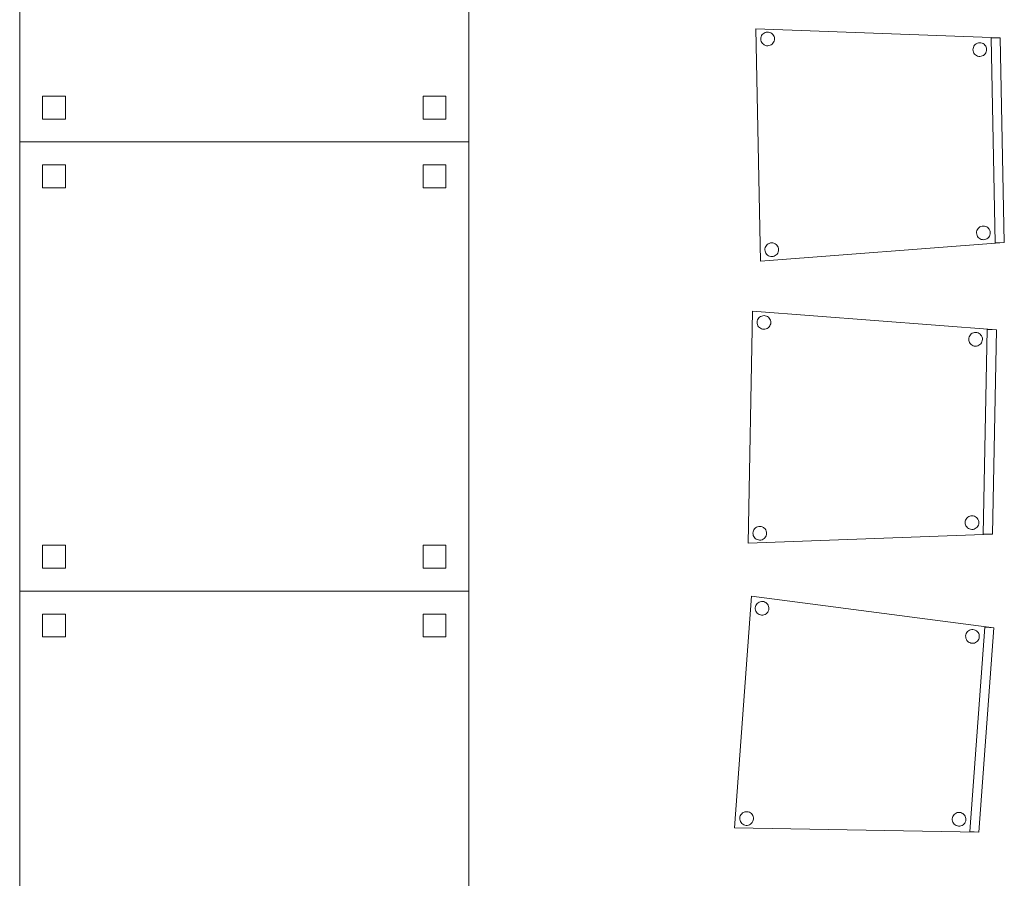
# Model space of a CAD drawing. Header units: metres. Extents: x 391.1 to 430.4, y 12.7 to 28.4.
# Tile 5 of 168: x 393.3 to 395.5, y 18.6 to 20.5. Entities that reach past the tile are written whole.
import ezdxf

# ---------------------------------------------------------------- set-up
doc = ezdxf.new("R2010")
doc.units = ezdxf.units.M
doc.layers.add('02_MOBILIARIO', color=7, linetype='Continuous', lineweight=18)

# ---------------------------------------------------------------- blocks, each defined once
blk = doc.blocks.new('Family - Cadira confident_PB-155329-02_PCI_P0')
at = {"layer": '02_MOBILIARIO', "color": 253, "true_color": 0xaaaaaa}
for p, q in [((0, 0.0091), (0.0371, 0.5143)), ((0.0371, 0.5143), (0, 0.0091)), ((0.0371, 0.5143), (0.5661, 0.4453)), ((0.5661, 0.4453), (0.0371, 0.5143)), ((0.0459, 0.4919), (0.0468, 0.4944)), ((0.0468, 0.4944), (0.0459, 0.4919)), ((0.0468, 0.4944), (0.048, 0.4967)), ((0.048, 0.4967), (0.0468, 0.4944)), ((0.048, 0.4967), (0.0497, 0.4987)), ((0.0497, 0.4987), (0.048, 0.4967)), ((0.0497, 0.4987), (0.0516, 0.5004)), ((0.0516, 0.5004), (0.0497, 0.4987)), ((0.0516, 0.5004), (0.0539, 0.5017)), ((0.0539, 0.5017), (0.0516, 0.5004)), ((0.0539, 0.5017), (0.0563, 0.5026)), ((0.0563, 0.5026), (0.0539, 0.5017)), ((0.0563, 0.5026), (0.0589, 0.5031)), ((0.0589, 0.5031), (0.0563, 0.5026)), ((0.0589, 0.5031), (0.0615, 0.5032)), ((0.0615, 0.5032), (0.0589, 0.5031)), ((0.0615, 0.5032), (0.064, 0.5028)), ((0.064, 0.5028), (0.0615, 0.5032)), ((0.064, 0.5028), (0.0665, 0.5019)), ((0.0665, 0.5019), (0.064, 0.5028)), ((0.0665, 0.5019), (0.0688, 0.5006)), ((0.0688, 0.5006), (0.0665, 0.5019)), ((0.0688, 0.5006), (0.0708, 0.499)), ((0.0708, 0.499), (0.0688, 0.5006)), ((0.0708, 0.499), (0.0725, 0.497)), ((0.0725, 0.497), (0.0708, 0.499)), ((0.0725, 0.497), (0.0738, 0.4948)), ((0.0738, 0.4948), (0.0725, 0.497)), ((0.0738, 0.4948), (0.0748, 0.4923)), ((0.0748, 0.4923), (0.0738, 0.4948)), ((0.0455, 0.4894), (0.0459, 0.4919)), ((0.0459, 0.4919), (0.0455, 0.4894)), ((0.0455, 0.4868), (0.0455, 0.4894)), ((0.0455, 0.4894), (0.0455, 0.4868)), ((0.046, 0.4842), (0.0455, 0.4868)), ((0.0455, 0.4868), (0.046, 0.4842)), ((0.0469, 0.4818), (0.046, 0.4842)), ((0.046, 0.4842), (0.0469, 0.4818)), ((0.0483, 0.4795), (0.0469, 0.4818)), ((0.0469, 0.4818), (0.0483, 0.4795)), ((0.05, 0.4776), (0.0483, 0.4795)), ((0.0483, 0.4795), (0.05, 0.4776)), ((0.052, 0.4759), (0.05, 0.4776)), ((0.05, 0.4776), (0.052, 0.4759)), ((0.0543, 0.4746), (0.052, 0.4759)), ((0.052, 0.4759), (0.0543, 0.4746)), ((0.0567, 0.4738), (0.0543, 0.4746)), ((0.0543, 0.4746), (0.0567, 0.4738)), ((0.0593, 0.4734), (0.0567, 0.4738)), ((0.0567, 0.4738), (0.0593, 0.4734)), ((0.0619, 0.4734), (0.0593, 0.4734)), ((0.0593, 0.4734), (0.0619, 0.4734)), ((0.0644, 0.4739), (0.0619, 0.4734)), ((0.0619, 0.4734), (0.0644, 0.4739)), ((0.0669, 0.4748), (0.0644, 0.4739)), ((0.0644, 0.4739), (0.0669, 0.4748)), ((0.0691, 0.4762), (0.0669, 0.4748)), ((0.0669, 0.4748), (0.0691, 0.4762)), ((0.0711, 0.4779), (0.0691, 0.4762)), ((0.0691, 0.4762), (0.0711, 0.4779)), ((0.0727, 0.4799), (0.0711, 0.4779)), ((0.0711, 0.4779), (0.0727, 0.4799)), ((0.074, 0.4821), (0.0727, 0.4799)), ((0.0727, 0.4799), (0.074, 0.4821)), ((0.0749, 0.4846), (0.074, 0.4821)), ((0.074, 0.4821), (0.0749, 0.4846)), ((0.0748, 0.4923), (0.0752, 0.4898)), ((0.0752, 0.4898), (0.0748, 0.4923)), ((0.0753, 0.4872), (0.0749, 0.4846)), ((0.0749, 0.4846), (0.0753, 0.4872)), ((0.0752, 0.4898), (0.0753, 0.4872)), ((0.0753, 0.4872), (0.0752, 0.4898)), ((0.5046, 0.4279), (0.505, 0.4305)), ((0.505, 0.4305), (0.5046, 0.4279)), ((0.505, 0.4305), (0.5059, 0.4329)), ((0.5059, 0.4329), (0.505, 0.4305)), ((0.5059, 0.4329), (0.5072, 0.4352)), ((0.5072, 0.4352), (0.5059, 0.4329)), ((0.5072, 0.4352), (0.5088, 0.4372)), ((0.5088, 0.4372), (0.5072, 0.4352)), ((0.5088, 0.4372), (0.5108, 0.4389)), ((0.5108, 0.4389), (0.5088, 0.4372)), ((0.5108, 0.4389), (0.513, 0.4403)), ((0.513, 0.4403), (0.5108, 0.4389)), ((0.513, 0.4403), (0.5154, 0.4412)), ((0.5154, 0.4412), (0.513, 0.4403)), ((0.5134, 0.0015), (0.5462, 0.4468)), ((0.5462, 0.4468), (0.5134, 0.0015)), ((0.5154, 0.4412), (0.518, 0.4417)), ((0.518, 0.4417), (0.5154, 0.4412)), ((0.518, 0.4417), (0.5206, 0.4417)), ((0.5206, 0.4417), (0.518, 0.4417)), ((0.5206, 0.4417), (0.5232, 0.4413)), ((0.5232, 0.4413), (0.5206, 0.4417)), ((0.5232, 0.4413), (0.5256, 0.4404)), ((0.5256, 0.4404), (0.5232, 0.4413)), ((0.5256, 0.4404), (0.5279, 0.4392)), ((0.5279, 0.4392), (0.5256, 0.4404)), ((0.5279, 0.4392), (0.5299, 0.4375)), ((0.5299, 0.4375), (0.5279, 0.4392)), ((0.5299, 0.4375), (0.5316, 0.4356)), ((0.5316, 0.4356), (0.5299, 0.4375)), ((0.5316, 0.4356), (0.533, 0.4333)), ((0.533, 0.4333), (0.5316, 0.4356)), ((0.533, 0.4333), (0.5339, 0.4309)), ((0.5339, 0.4309), (0.533, 0.4333)), ((0.5661, 0.4453), (0.5334, 0)), ((0.5334, 0), (0.5661, 0.4453)), ((0.5661, 0.4453), (0.5334, 0)), ((0.5334, 0), (0.5661, 0.4453)), ((0.5339, 0.4309), (0.5344, 0.4283)), ((0.5344, 0.4283), (0.5339, 0.4309)), ((0.5462, 0.4468), (0.5661, 0.4453)), ((0.5661, 0.4453), (0.5462, 0.4468)), ((0.5047, 0.4253), (0.5046, 0.4279)), ((0.5046, 0.4279), (0.5047, 0.4253)), ((0.5051, 0.4227), (0.5047, 0.4253)), ((0.5047, 0.4253), (0.5051, 0.4227)), ((0.5061, 0.4203), (0.5051, 0.4227)), ((0.5051, 0.4227), (0.5061, 0.4203)), ((0.5074, 0.4181), (0.5061, 0.4203)), ((0.5061, 0.4203), (0.5074, 0.4181)), ((0.5091, 0.4161), (0.5074, 0.4181)), ((0.5074, 0.4181), (0.5091, 0.4161)), ((0.5111, 0.4145), (0.5091, 0.4161)), ((0.5091, 0.4161), (0.5111, 0.4145)), ((0.5134, 0.4132), (0.5111, 0.4145)), ((0.5111, 0.4145), (0.5134, 0.4132)), ((0.5159, 0.4123), (0.5134, 0.4132)), ((0.5134, 0.4132), (0.5159, 0.4123)), ((0.5184, 0.4119), (0.5159, 0.4123)), ((0.5159, 0.4123), (0.5184, 0.4119)), ((0.521, 0.412), (0.5184, 0.4119)), ((0.5184, 0.4119), (0.521, 0.412)), ((0.5236, 0.4124), (0.521, 0.412)), ((0.521, 0.412), (0.5236, 0.4124)), ((0.526, 0.4134), (0.5236, 0.4124)), ((0.5236, 0.4124), (0.526, 0.4134)), ((0.5283, 0.4147), (0.526, 0.4134)), ((0.526, 0.4134), (0.5283, 0.4147)), ((0.5302, 0.4164), (0.5283, 0.4147)), ((0.5283, 0.4147), (0.5302, 0.4164)), ((0.5319, 0.4184), (0.5302, 0.4164)), ((0.5302, 0.4164), (0.5319, 0.4184)), ((0.5331, 0.4207), (0.5319, 0.4184)), ((0.5319, 0.4184), (0.5331, 0.4207)), ((0.534, 0.4231), (0.5331, 0.4207)), ((0.5331, 0.4207), (0.534, 0.4231)), ((0.5344, 0.4257), (0.534, 0.4231)), ((0.534, 0.4231), (0.5344, 0.4257)), ((0.5344, 0.4283), (0.5344, 0.4257)), ((0.5344, 0.4257), (0.5344, 0.4283)), ((0.0202, 0.043), (0.0226, 0.0439)), ((0.0226, 0.0439), (0.0202, 0.043)), ((0.0226, 0.0439), (0.0252, 0.0444)), ((0.0252, 0.0444), (0.0226, 0.0439)), ((0.0252, 0.0444), (0.0278, 0.0444)), ((0.0278, 0.0444), (0.0252, 0.0444)), ((0.0278, 0.0444), (0.0303, 0.044)), ((0.0303, 0.044), (0.0278, 0.0444)), ((0.0303, 0.044), (0.0328, 0.0431)), ((0.0328, 0.0431), (0.0303, 0.044)), ((0.0328, 0.0431), (0.0351, 0.0419)), ((0.0351, 0.0419), (0.0328, 0.0431)), ((0.0118, 0.0306), (0.0122, 0.0332)), ((0.0122, 0.0332), (0.0118, 0.0306)), ((0.0118, 0.028), (0.0118, 0.0306)), ((0.0118, 0.0306), (0.0118, 0.028)), ((0.0123, 0.0254), (0.0118, 0.028)), ((0.0118, 0.028), (0.0123, 0.0254)), ((0.0122, 0.0332), (0.013, 0.0356)), ((0.013, 0.0356), (0.0122, 0.0332)), ((0.0132, 0.023), (0.0123, 0.0254)), ((0.0123, 0.0254), (0.0132, 0.023)), ((0.013, 0.0356), (0.0143, 0.0379)), ((0.0143, 0.0379), (0.013, 0.0356)), ((0.0145, 0.0208), (0.0132, 0.023)), ((0.0132, 0.023), (0.0145, 0.0208)), ((0.0143, 0.0379), (0.016, 0.0399)), ((0.016, 0.0399), (0.0143, 0.0379)), ((0.016, 0.0399), (0.0179, 0.0416)), ((0.0179, 0.0416), (0.016, 0.0399)), ((0.0179, 0.0416), (0.0202, 0.043)), ((0.0202, 0.043), (0.0179, 0.0416)), ((0.0351, 0.0419), (0.0371, 0.0402)), ((0.0371, 0.0402), (0.0351, 0.0419)), ((0.0371, 0.0402), (0.0388, 0.0382)), ((0.0388, 0.0382), (0.0371, 0.0402)), ((0.0388, 0.0382), (0.0401, 0.036)), ((0.0401, 0.036), (0.0388, 0.0382)), ((0.0403, 0.0234), (0.039, 0.0211)), ((0.039, 0.0211), (0.0403, 0.0234)), ((0.0401, 0.036), (0.041, 0.0336)), ((0.041, 0.0336), (0.0401, 0.036)), ((0.0411, 0.0258), (0.0403, 0.0234)), ((0.0403, 0.0234), (0.0411, 0.0258)), ((0.041, 0.0336), (0.0415, 0.031)), ((0.0415, 0.031), (0.041, 0.0336)), ((0.0416, 0.0284), (0.0411, 0.0258)), ((0.0411, 0.0258), (0.0416, 0.0284)), ((0.0415, 0.031), (0.0416, 0.0284)), ((0.0416, 0.0284), (0.0415, 0.031)), ((0.4753, 0.029), (0.4757, 0.0316)), ((0.4757, 0.0316), (0.4753, 0.029)), ((0.4753, 0.0264), (0.4753, 0.029)), ((0.4753, 0.029), (0.4753, 0.0264)), ((0.4758, 0.0238), (0.4753, 0.0264)), ((0.4753, 0.0264), (0.4758, 0.0238)), ((0.4757, 0.0316), (0.4766, 0.034)), ((0.4766, 0.034), (0.4757, 0.0316)), ((0.4767, 0.0214), (0.4758, 0.0238)), ((0.4758, 0.0238), (0.4767, 0.0214)), ((0.4766, 0.034), (0.4778, 0.0363)), ((0.4778, 0.0363), (0.4766, 0.034)), ((0.4778, 0.0363), (0.4795, 0.0383)), ((0.4795, 0.0383), (0.4778, 0.0363)), ((0.4795, 0.0383), (0.4815, 0.04)), ((0.4815, 0.04), (0.4795, 0.0383)), ((0.4815, 0.04), (0.4837, 0.0413)), ((0.4837, 0.0413), (0.4815, 0.04)), ((0.4837, 0.0413), (0.4861, 0.0423)), ((0.4861, 0.0423), (0.4837, 0.0413)), ((0.4861, 0.0423), (0.4887, 0.0428)), ((0.4887, 0.0428), (0.4861, 0.0423)), ((0.4887, 0.0428), (0.4913, 0.0428)), ((0.4913, 0.0428), (0.4887, 0.0428)), ((0.4913, 0.0428), (0.4939, 0.0424)), ((0.4939, 0.0424), (0.4913, 0.0428)), ((0.4939, 0.0424), (0.4963, 0.0415)), ((0.4963, 0.0415), (0.4939, 0.0424)), ((0.4963, 0.0415), (0.4986, 0.0402)), ((0.4986, 0.0402), (0.4963, 0.0415)), ((0.4986, 0.0402), (0.5006, 0.0386)), ((0.5006, 0.0386), (0.4986, 0.0402)), ((0.5006, 0.0386), (0.5023, 0.0366)), ((0.5023, 0.0366), (0.5006, 0.0386)), ((0.5023, 0.0366), (0.5036, 0.0344)), ((0.5036, 0.0344), (0.5023, 0.0366)), ((0.5038, 0.0218), (0.5026, 0.0195)), ((0.5026, 0.0195), (0.5038, 0.0218)), ((0.5036, 0.0344), (0.5046, 0.032)), ((0.5046, 0.032), (0.5036, 0.0344)), ((0.5047, 0.0242), (0.5038, 0.0218)), ((0.5038, 0.0218), (0.5047, 0.0242)), ((0.5046, 0.032), (0.5051, 0.0294)), ((0.5051, 0.0294), (0.5046, 0.032)), ((0.5051, 0.0268), (0.5047, 0.0242)), ((0.5047, 0.0242), (0.5051, 0.0268)), ((0.5051, 0.0294), (0.5051, 0.0268)), ((0.5051, 0.0268), (0.5051, 0.0294)), ((0.5334, 0), (0, 0.0091)), ((0, 0.0091), (0.5334, 0)), ((0.0162, 0.0188), (0.0145, 0.0208)), ((0.0145, 0.0208), (0.0162, 0.0188)), ((0.0183, 0.0172), (0.0162, 0.0188)), ((0.0162, 0.0188), (0.0183, 0.0172)), ((0.0205, 0.0159), (0.0183, 0.0172)), ((0.0183, 0.0172), (0.0205, 0.0159)), ((0.023, 0.015), (0.0205, 0.0159)), ((0.0205, 0.0159), (0.023, 0.015)), ((0.0256, 0.0146), (0.023, 0.015)), ((0.023, 0.015), (0.0256, 0.0146)), ((0.0282, 0.0146), (0.0256, 0.0146)), ((0.0256, 0.0146), (0.0282, 0.0146)), ((0.0307, 0.0151), (0.0282, 0.0146)), ((0.0282, 0.0146), (0.0307, 0.0151)), ((0.0332, 0.0161), (0.0307, 0.0151)), ((0.0307, 0.0151), (0.0332, 0.0161)), ((0.0354, 0.0174), (0.0332, 0.0161)), ((0.0332, 0.0161), (0.0354, 0.0174)), ((0.0374, 0.0191), (0.0354, 0.0174)), ((0.0354, 0.0174), (0.0374, 0.0191)), ((0.039, 0.0211), (0.0374, 0.0191)), ((0.0374, 0.0191), (0.039, 0.0211)), ((0.4781, 0.0192), (0.4767, 0.0214)), ((0.4767, 0.0214), (0.4781, 0.0192)), ((0.4798, 0.0172), (0.4781, 0.0192)), ((0.4781, 0.0192), (0.4798, 0.0172)), ((0.4818, 0.0155), (0.4798, 0.0172)), ((0.4798, 0.0172), (0.4818, 0.0155)), ((0.4841, 0.0143), (0.4818, 0.0155)), ((0.4818, 0.0155), (0.4841, 0.0143)), ((0.4865, 0.0134), (0.4841, 0.0143)), ((0.4841, 0.0143), (0.4865, 0.0134)), ((0.4891, 0.013), (0.4865, 0.0134)), ((0.4865, 0.0134), (0.4891, 0.013)), ((0.4917, 0.013), (0.4891, 0.013)), ((0.4891, 0.013), (0.4917, 0.013)), ((0.4943, 0.0135), (0.4917, 0.013)), ((0.4917, 0.013), (0.4943, 0.0135)), ((0.4967, 0.0144), (0.4943, 0.0135)), ((0.4943, 0.0135), (0.4967, 0.0144)), ((0.4989, 0.0158), (0.4967, 0.0144)), ((0.4967, 0.0144), (0.4989, 0.0158)), ((0.5009, 0.0175), (0.4989, 0.0158)), ((0.4989, 0.0158), (0.5009, 0.0175)), ((0.5026, 0.0195), (0.5009, 0.0175)), ((0.5009, 0.0175), (0.5026, 0.0195)), ((0.5334, 0), (0.5134, 0.0015)), ((0.5134, 0.0015), (0.5334, 0))]:
    blk.add_line(p, q, dxfattribs=at)
blk = doc.blocks.new('Family - Taula 100X100_PB-155475-02_PCI_P0')
at = {"layer": '02_MOBILIARIO', "color": 253, "true_color": 0xaaaaaa}
for p, q in [((0, 0.98), (0.98, 0.98)), ((0, 0), (0, 0.98)), ((0.98, 0.98), (0, 0.98)), ((0, 0.98), (0, 0)), ((0.98, 0.98), (0.98, 0)), ((0.98, 0), (0.98, 0.98)), ((0.05, 0.88), (0.05, 0.93)), ((0.05, 0.93), (0.1, 0.93)), ((0.05, 0.93), (0.05, 0.88)), ((0.1, 0.93), (0.05, 0.93)), ((0.1, 0.93), (0.1, 0.88)), ((0.1, 0.88), (0.1, 0.93)), ((0.88, 0.93), (0.93, 0.93)), ((0.88, 0.88), (0.88, 0.93)), ((0.93, 0.93), (0.88, 0.93)), ((0.88, 0.93), (0.88, 0.88)), ((0.93, 0.93), (0.93, 0.88)), ((0.93, 0.88), (0.93, 0.93)), ((0.1, 0.88), (0.05, 0.88)), ((0.05, 0.88), (0.1, 0.88)), ((0.93, 0.88), (0.88, 0.88)), ((0.88, 0.88), (0.93, 0.88)), ((0.05, 0.05), (0.05, 0.1)), ((0.05, 0.1), (0.1, 0.1)), ((0.05, 0.1), (0.05, 0.05)), ((0.1, 0.1), (0.05, 0.1)), ((0.1, 0.1), (0.1, 0.05)), ((0.1, 0.05), (0.1, 0.1)), ((0.88, 0.1), (0.93, 0.1)), ((0.88, 0.05), (0.88, 0.1)), ((0.93, 0.1), (0.88, 0.1)), ((0.88, 0.1), (0.88, 0.05)), ((0.93, 0.1), (0.93, 0.05)), ((0.93, 0.05), (0.93, 0.1)), ((0.1, 0.05), (0.05, 0.05)), ((0.05, 0.05), (0.1, 0.05)), ((0.93, 0.05), (0.88, 0.05)), ((0.88, 0.05), (0.93, 0.05)), ((0.98, 0), (0, 0)), ((0, 0), (0.98, 0))]:
    blk.add_line(p, q, dxfattribs=at)
blk = doc.blocks.new('Family - Cadira confident_PB-155607-02_PCI_P0')
at = {"layer": '02_MOBILIARIO', "color": 253, "true_color": 0xaaaaaa}
for p, q in [((0, 0.5064), (0.5331, 0.4869)), ((0.01, 0), (0, 0.5064)), ((0.5331, 0.4869), (0, 0.5064)), ((0, 0.5064), (0.01, 0)), ((0.0139, 0.494), (0.0157, 0.4959)), ((0.0157, 0.4959), (0.0139, 0.494)), ((0.0157, 0.4959), (0.0178, 0.4974)), ((0.0178, 0.4974), (0.0157, 0.4959)), ((0.0178, 0.4974), (0.0201, 0.4986)), ((0.0201, 0.4986), (0.0178, 0.4974)), ((0.0201, 0.4986), (0.0226, 0.4993)), ((0.0226, 0.4993), (0.0201, 0.4986)), ((0.0226, 0.4993), (0.0252, 0.4996)), ((0.0252, 0.4996), (0.0226, 0.4993)), ((0.0252, 0.4996), (0.0278, 0.4994)), ((0.0278, 0.4994), (0.0252, 0.4996)), ((0.0278, 0.4994), (0.0304, 0.4988)), ((0.0304, 0.4988), (0.0278, 0.4994)), ((0.0304, 0.4988), (0.0327, 0.4977)), ((0.0327, 0.4977), (0.0304, 0.4988)), ((0.0327, 0.4977), (0.0349, 0.4963)), ((0.0349, 0.4963), (0.0327, 0.4977)), ((0.0349, 0.4963), (0.0368, 0.4945)), ((0.0368, 0.4945), (0.0349, 0.4963)), ((0.0368, 0.4945), (0.0383, 0.4923)), ((0.0383, 0.4923), (0.0368, 0.4945)), ((0.0106, 0.4843), (0.0108, 0.4869)), ((0.0108, 0.4869), (0.0106, 0.4843)), ((0.0109, 0.4817), (0.0106, 0.4843)), ((0.0106, 0.4843), (0.0109, 0.4817)), ((0.0108, 0.4869), (0.0114, 0.4895)), ((0.0114, 0.4895), (0.0108, 0.4869)), ((0.0116, 0.4792), (0.0109, 0.4817)), ((0.0109, 0.4817), (0.0116, 0.4792)), ((0.0114, 0.4895), (0.0125, 0.4918)), ((0.0125, 0.4918), (0.0114, 0.4895)), ((0.0127, 0.4769), (0.0116, 0.4792)), ((0.0116, 0.4792), (0.0127, 0.4769)), ((0.0125, 0.4918), (0.0139, 0.494)), ((0.0139, 0.494), (0.0125, 0.4918)), ((0.0143, 0.4748), (0.0127, 0.4769)), ((0.0127, 0.4769), (0.0143, 0.4748)), ((0.0162, 0.473), (0.0143, 0.4748)), ((0.0143, 0.4748), (0.0162, 0.473)), ((0.0183, 0.4715), (0.0162, 0.473)), ((0.0162, 0.473), (0.0183, 0.4715)), ((0.0354, 0.4734), (0.0333, 0.4718)), ((0.0333, 0.4718), (0.0354, 0.4734)), ((0.0372, 0.4753), (0.0354, 0.4734)), ((0.0354, 0.4734), (0.0372, 0.4753)), ((0.0386, 0.4774), (0.0372, 0.4753)), ((0.0372, 0.4753), (0.0386, 0.4774)), ((0.0383, 0.4923), (0.0395, 0.49)), ((0.0395, 0.49), (0.0383, 0.4923)), ((0.0397, 0.4798), (0.0386, 0.4774)), ((0.0386, 0.4774), (0.0397, 0.4798)), ((0.0395, 0.49), (0.0402, 0.4875)), ((0.0402, 0.4875), (0.0395, 0.49)), ((0.0403, 0.4823), (0.0397, 0.4798)), ((0.0397, 0.4798), (0.0403, 0.4823)), ((0.0402, 0.4875), (0.0405, 0.4849)), ((0.0405, 0.4849), (0.0402, 0.4875)), ((0.0405, 0.4849), (0.0403, 0.4823)), ((0.0403, 0.4823), (0.0405, 0.4849)), ((0.4769, 0.4708), (0.4787, 0.4726)), ((0.4787, 0.4726), (0.4769, 0.4708)), ((0.4787, 0.4726), (0.4808, 0.4742)), ((0.4808, 0.4742), (0.4787, 0.4726)), ((0.4808, 0.4742), (0.4831, 0.4753)), ((0.4831, 0.4753), (0.4808, 0.4742)), ((0.4831, 0.4753), (0.4856, 0.4761)), ((0.4856, 0.4761), (0.4831, 0.4753)), ((0.4856, 0.4761), (0.4882, 0.4763)), ((0.4882, 0.4763), (0.4856, 0.4761)), ((0.4882, 0.4763), (0.4908, 0.4762)), ((0.4908, 0.4762), (0.4882, 0.4763)), ((0.4908, 0.4762), (0.4933, 0.4755)), ((0.4933, 0.4755), (0.4908, 0.4762)), ((0.4933, 0.4755), (0.4957, 0.4745)), ((0.4957, 0.4745), (0.4933, 0.4755)), ((0.4957, 0.4745), (0.4979, 0.473)), ((0.4979, 0.473), (0.4957, 0.4745)), ((0.4979, 0.473), (0.4997, 0.4712)), ((0.4997, 0.4712), (0.4979, 0.473)), ((0.5131, 0.4865), (0.5331, 0.4869)), ((0.5331, 0.4869), (0.5131, 0.4865)), ((0.5219, 0.0401), (0.5131, 0.4865)), ((0.5131, 0.4865), (0.5219, 0.0401)), ((0.5331, 0.4869), (0.5419, 0.0405)), ((0.5419, 0.0405), (0.5331, 0.4869)), ((0.5331, 0.4869), (0.5419, 0.0405)), ((0.5419, 0.0405), (0.5331, 0.4869)), ((0.0207, 0.4705), (0.0183, 0.4715)), ((0.0183, 0.4715), (0.0207, 0.4705)), ((0.0232, 0.4699), (0.0207, 0.4705)), ((0.0207, 0.4705), (0.0232, 0.4699)), ((0.0258, 0.4697), (0.0232, 0.4699)), ((0.0232, 0.4699), (0.0258, 0.4697)), ((0.0284, 0.47), (0.0258, 0.4697)), ((0.0258, 0.4697), (0.0284, 0.47)), ((0.0309, 0.4707), (0.0284, 0.47)), ((0.0284, 0.47), (0.0309, 0.4707)), ((0.0333, 0.4718), (0.0309, 0.4707)), ((0.0309, 0.4707), (0.0333, 0.4718)), ((0.4736, 0.4611), (0.4737, 0.4637)), ((0.4737, 0.4637), (0.4736, 0.4611)), ((0.4738, 0.4585), (0.4736, 0.4611)), ((0.4736, 0.4611), (0.4738, 0.4585)), ((0.4737, 0.4637), (0.4744, 0.4662)), ((0.4744, 0.4662), (0.4737, 0.4637)), ((0.4746, 0.456), (0.4738, 0.4585)), ((0.4738, 0.4585), (0.4746, 0.456)), ((0.4744, 0.4662), (0.4754, 0.4686)), ((0.4754, 0.4686), (0.4744, 0.4662)), ((0.4757, 0.4537), (0.4746, 0.456)), ((0.4746, 0.456), (0.4757, 0.4537)), ((0.4754, 0.4686), (0.4769, 0.4708)), ((0.4769, 0.4708), (0.4754, 0.4686)), ((0.4772, 0.4516), (0.4757, 0.4537)), ((0.4757, 0.4537), (0.4772, 0.4516)), ((0.4791, 0.4498), (0.4772, 0.4516)), ((0.4772, 0.4516), (0.4791, 0.4498)), ((0.5001, 0.452), (0.4983, 0.4501)), ((0.4983, 0.4501), (0.5001, 0.452)), ((0.4997, 0.4712), (0.5013, 0.4691)), ((0.5013, 0.4691), (0.4997, 0.4712)), ((0.5016, 0.4542), (0.5001, 0.452)), ((0.5001, 0.452), (0.5016, 0.4542)), ((0.5013, 0.4691), (0.5024, 0.4668)), ((0.5024, 0.4668), (0.5013, 0.4691)), ((0.5026, 0.4566), (0.5016, 0.4542)), ((0.5016, 0.4542), (0.5026, 0.4566)), ((0.5024, 0.4668), (0.5031, 0.4643)), ((0.5031, 0.4643), (0.5024, 0.4668)), ((0.5032, 0.4591), (0.5026, 0.4566)), ((0.5026, 0.4566), (0.5032, 0.4591)), ((0.5031, 0.4643), (0.5034, 0.4617)), ((0.5034, 0.4617), (0.5031, 0.4643)), ((0.5034, 0.4617), (0.5032, 0.4591)), ((0.5032, 0.4591), (0.5034, 0.4617)), ((0.4813, 0.4483), (0.4791, 0.4498)), ((0.4791, 0.4498), (0.4813, 0.4483)), ((0.4837, 0.4473), (0.4813, 0.4483)), ((0.4813, 0.4483), (0.4837, 0.4473)), ((0.4862, 0.4466), (0.4837, 0.4473)), ((0.4837, 0.4473), (0.4862, 0.4466)), ((0.4888, 0.4465), (0.4862, 0.4466)), ((0.4862, 0.4466), (0.4888, 0.4465)), ((0.4914, 0.4467), (0.4888, 0.4465)), ((0.4888, 0.4465), (0.4914, 0.4467)), ((0.4939, 0.4475), (0.4914, 0.4467)), ((0.4914, 0.4467), (0.4939, 0.4475)), ((0.4962, 0.4486), (0.4939, 0.4475)), ((0.4939, 0.4475), (0.4962, 0.4486)), ((0.4983, 0.4501), (0.4962, 0.4486)), ((0.4962, 0.4486), (0.4983, 0.4501)), ((0.4816, 0.0638), (0.4822, 0.0663)), ((0.4822, 0.0663), (0.4816, 0.0638)), ((0.4822, 0.0663), (0.4833, 0.0687)), ((0.4833, 0.0687), (0.4822, 0.0663)), ((0.4833, 0.0687), (0.4848, 0.0708)), ((0.4848, 0.0708), (0.4833, 0.0687)), ((0.4848, 0.0708), (0.4866, 0.0727)), ((0.4866, 0.0727), (0.4848, 0.0708)), ((0.4866, 0.0727), (0.4887, 0.0743)), ((0.4887, 0.0743), (0.4866, 0.0727)), ((0.4887, 0.0743), (0.491, 0.0754)), ((0.491, 0.0754), (0.4887, 0.0743)), ((0.491, 0.0754), (0.4935, 0.0761)), ((0.4935, 0.0761), (0.491, 0.0754)), ((0.4935, 0.0761), (0.4961, 0.0764)), ((0.4961, 0.0764), (0.4935, 0.0761)), ((0.4961, 0.0764), (0.4987, 0.0762)), ((0.4987, 0.0762), (0.4961, 0.0764)), ((0.4987, 0.0762), (0.5012, 0.0756)), ((0.5012, 0.0756), (0.4987, 0.0762)), ((0.5012, 0.0756), (0.5036, 0.0746)), ((0.5036, 0.0746), (0.5012, 0.0756)), ((0.5036, 0.0746), (0.5058, 0.0731)), ((0.5058, 0.0731), (0.5036, 0.0746)), ((0.5058, 0.0731), (0.5076, 0.0713)), ((0.5076, 0.0713), (0.5058, 0.0731)), ((0.5076, 0.0713), (0.5092, 0.0692)), ((0.5092, 0.0692), (0.5076, 0.0713)), ((0.5092, 0.0692), (0.5103, 0.0669)), ((0.5103, 0.0669), (0.5092, 0.0692)), ((0.5103, 0.0669), (0.511, 0.0644)), ((0.511, 0.0644), (0.5103, 0.0669)), ((0.4814, 0.0612), (0.4816, 0.0638)), ((0.4816, 0.0638), (0.4814, 0.0612)), ((0.4817, 0.0586), (0.4814, 0.0612)), ((0.4814, 0.0612), (0.4817, 0.0586)), ((0.4824, 0.0561), (0.4817, 0.0586)), ((0.4817, 0.0586), (0.4824, 0.0561)), ((0.4836, 0.0538), (0.4824, 0.0561)), ((0.4824, 0.0561), (0.4836, 0.0538)), ((0.4851, 0.0516), (0.4836, 0.0538)), ((0.4836, 0.0538), (0.4851, 0.0516)), ((0.487, 0.0498), (0.4851, 0.0516)), ((0.4851, 0.0516), (0.487, 0.0498)), ((0.4892, 0.0484), (0.487, 0.0498)), ((0.487, 0.0498), (0.4892, 0.0484)), ((0.4915, 0.0473), (0.4892, 0.0484)), ((0.4892, 0.0484), (0.4915, 0.0473)), ((0.4941, 0.0467), (0.4915, 0.0473)), ((0.4915, 0.0473), (0.4941, 0.0467)), ((0.4967, 0.0465), (0.4941, 0.0467)), ((0.4941, 0.0467), (0.4967, 0.0465)), ((0.4993, 0.0468), (0.4967, 0.0465)), ((0.4967, 0.0465), (0.4993, 0.0468)), ((0.5018, 0.0475), (0.4993, 0.0468)), ((0.4993, 0.0468), (0.5018, 0.0475)), ((0.5041, 0.0487), (0.5018, 0.0475)), ((0.5018, 0.0475), (0.5041, 0.0487)), ((0.5062, 0.0502), (0.5041, 0.0487)), ((0.5041, 0.0487), (0.5062, 0.0502)), ((0.508, 0.0521), (0.5062, 0.0502)), ((0.5062, 0.0502), (0.508, 0.0521)), ((0.5095, 0.0543), (0.508, 0.0521)), ((0.508, 0.0521), (0.5095, 0.0543)), ((0.5105, 0.0566), (0.5095, 0.0543)), ((0.5095, 0.0543), (0.5105, 0.0566)), ((0.5111, 0.0592), (0.5105, 0.0566)), ((0.5105, 0.0566), (0.5111, 0.0592)), ((0.511, 0.0644), (0.5113, 0.0618)), ((0.5113, 0.0618), (0.511, 0.0644)), ((0.5113, 0.0618), (0.5111, 0.0592)), ((0.5111, 0.0592), (0.5113, 0.0618)), ((0.5419, 0.0405), (0.01, 0)), ((0.01, 0), (0.5419, 0.0405)), ((0.0197, 0.0244), (0.0198, 0.027)), ((0.0198, 0.027), (0.0197, 0.0244)), ((0.02, 0.0218), (0.0197, 0.0244)), ((0.0197, 0.0244), (0.02, 0.0218)), ((0.0198, 0.027), (0.0205, 0.0295)), ((0.0205, 0.0295), (0.0198, 0.027)), ((0.0207, 0.0193), (0.02, 0.0218)), ((0.02, 0.0218), (0.0207, 0.0193)), ((0.0205, 0.0295), (0.0215, 0.0319)), ((0.0215, 0.0319), (0.0205, 0.0295)), ((0.0215, 0.0319), (0.023, 0.0341)), ((0.023, 0.0341), (0.0215, 0.0319)), ((0.023, 0.0341), (0.0248, 0.036)), ((0.0248, 0.036), (0.023, 0.0341)), ((0.0248, 0.036), (0.0269, 0.0375)), ((0.0269, 0.0375), (0.0248, 0.036)), ((0.0269, 0.0375), (0.0292, 0.0386)), ((0.0292, 0.0386), (0.0269, 0.0375)), ((0.0292, 0.0386), (0.0317, 0.0394)), ((0.0317, 0.0394), (0.0292, 0.0386)), ((0.0317, 0.0394), (0.0343, 0.0397)), ((0.0343, 0.0397), (0.0317, 0.0394)), ((0.0343, 0.0397), (0.0369, 0.0395)), ((0.0369, 0.0395), (0.0343, 0.0397)), ((0.0369, 0.0395), (0.0394, 0.0389)), ((0.0394, 0.0389), (0.0369, 0.0395)), ((0.0394, 0.0389), (0.0418, 0.0378)), ((0.0418, 0.0378), (0.0394, 0.0389)), ((0.0418, 0.0378), (0.044, 0.0363)), ((0.044, 0.0363), (0.0418, 0.0378)), ((0.044, 0.0363), (0.0459, 0.0345)), ((0.0459, 0.0345), (0.044, 0.0363)), ((0.0459, 0.0345), (0.0474, 0.0324)), ((0.0474, 0.0324), (0.0459, 0.0345)), ((0.0474, 0.0324), (0.0485, 0.0301)), ((0.0485, 0.0301), (0.0474, 0.0324)), ((0.0485, 0.0301), (0.0493, 0.0276)), ((0.0493, 0.0276), (0.0485, 0.0301)), ((0.0494, 0.0224), (0.0487, 0.0199)), ((0.0487, 0.0199), (0.0494, 0.0224)), ((0.0493, 0.0276), (0.0495, 0.025)), ((0.0495, 0.025), (0.0493, 0.0276)), ((0.0495, 0.025), (0.0494, 0.0224)), ((0.0494, 0.0224), (0.0495, 0.025)), ((0.5419, 0.0405), (0.5219, 0.0401)), ((0.5219, 0.0401), (0.5419, 0.0405)), ((0.0218, 0.017), (0.0207, 0.0193)), ((0.0207, 0.0193), (0.0218, 0.017)), ((0.0234, 0.0149), (0.0218, 0.017)), ((0.0218, 0.017), (0.0234, 0.0149)), ((0.0252, 0.0131), (0.0234, 0.0149)), ((0.0234, 0.0149), (0.0252, 0.0131)), ((0.0274, 0.0116), (0.0252, 0.0131)), ((0.0252, 0.0131), (0.0274, 0.0116)), ((0.0298, 0.0106), (0.0274, 0.0116)), ((0.0274, 0.0116), (0.0298, 0.0106)), ((0.0323, 0.01), (0.0298, 0.0106)), ((0.0298, 0.0106), (0.0323, 0.01)), ((0.0349, 0.0098), (0.0323, 0.01)), ((0.0323, 0.01), (0.0349, 0.0098)), ((0.0375, 0.0101), (0.0349, 0.0098)), ((0.0349, 0.0098), (0.0375, 0.0101)), ((0.04, 0.0108), (0.0375, 0.0101)), ((0.0375, 0.0101), (0.04, 0.0108)), ((0.0423, 0.0119), (0.04, 0.0108)), ((0.04, 0.0108), (0.0423, 0.0119)), ((0.0444, 0.0135), (0.0423, 0.0119)), ((0.0423, 0.0119), (0.0444, 0.0135)), ((0.0462, 0.0153), (0.0444, 0.0135)), ((0.0444, 0.0135), (0.0462, 0.0153)), ((0.0477, 0.0175), (0.0462, 0.0153)), ((0.0462, 0.0153), (0.0477, 0.0175)), ((0.0487, 0.0199), (0.0477, 0.0175)), ((0.0477, 0.0175), (0.0487, 0.0199))]:
    blk.add_line(p, q, dxfattribs=at)
blk = doc.blocks.new('Family - Cadira confident_PB-155678-02_PCI_P0')
at = {"layer": '02_MOBILIARIO', "color": 253, "true_color": 0xaaaaaa}
for p, q in [((0, 0), (0.01, 0.5064)), ((0.01, 0.5064), (0, 0)), ((0.01, 0.5064), (0.5419, 0.4659)), ((0.5419, 0.4659), (0.01, 0.5064)), ((0.0252, 0.4933), (0.0274, 0.4948)), ((0.0274, 0.4948), (0.0252, 0.4933)), ((0.0274, 0.4948), (0.0298, 0.4958)), ((0.0298, 0.4958), (0.0274, 0.4948)), ((0.0298, 0.4958), (0.0323, 0.4965)), ((0.0323, 0.4965), (0.0298, 0.4958)), ((0.0323, 0.4965), (0.0349, 0.4966)), ((0.0349, 0.4966), (0.0323, 0.4965)), ((0.0349, 0.4966), (0.0375, 0.4964)), ((0.0375, 0.4964), (0.0349, 0.4966)), ((0.0375, 0.4964), (0.04, 0.4956)), ((0.04, 0.4956), (0.0375, 0.4964)), ((0.04, 0.4956), (0.0423, 0.4945)), ((0.0423, 0.4945), (0.04, 0.4956)), ((0.0423, 0.4945), (0.0444, 0.493)), ((0.0444, 0.493), (0.0423, 0.4945)), ((0.0197, 0.482), (0.02, 0.4846)), ((0.02, 0.4846), (0.0197, 0.482)), ((0.0198, 0.4794), (0.0197, 0.482)), ((0.0197, 0.482), (0.0198, 0.4794)), ((0.0205, 0.4769), (0.0198, 0.4794)), ((0.0198, 0.4794), (0.0205, 0.4769)), ((0.02, 0.4846), (0.0207, 0.4871)), ((0.0207, 0.4871), (0.02, 0.4846)), ((0.0215, 0.4745), (0.0205, 0.4769)), ((0.0205, 0.4769), (0.0215, 0.4745)), ((0.0207, 0.4871), (0.0218, 0.4894)), ((0.0218, 0.4894), (0.0207, 0.4871)), ((0.023, 0.4723), (0.0215, 0.4745)), ((0.0215, 0.4745), (0.023, 0.4723)), ((0.0218, 0.4894), (0.0234, 0.4915)), ((0.0234, 0.4915), (0.0218, 0.4894)), ((0.0234, 0.4915), (0.0252, 0.4933)), ((0.0252, 0.4933), (0.0234, 0.4915)), ((0.0444, 0.493), (0.0462, 0.4911)), ((0.0462, 0.4911), (0.0444, 0.493)), ((0.0474, 0.474), (0.0459, 0.4719)), ((0.0459, 0.4719), (0.0474, 0.474)), ((0.0462, 0.4911), (0.0477, 0.4889)), ((0.0477, 0.4889), (0.0462, 0.4911)), ((0.0485, 0.4763), (0.0474, 0.474)), ((0.0474, 0.474), (0.0485, 0.4763)), ((0.0477, 0.4889), (0.0487, 0.4865)), ((0.0487, 0.4865), (0.0477, 0.4889)), ((0.0493, 0.4788), (0.0485, 0.4763)), ((0.0485, 0.4763), (0.0493, 0.4788)), ((0.0487, 0.4865), (0.0494, 0.484)), ((0.0494, 0.484), (0.0487, 0.4865)), ((0.0495, 0.4814), (0.0493, 0.4788)), ((0.0493, 0.4788), (0.0495, 0.4814)), ((0.0494, 0.484), (0.0495, 0.4814)), ((0.0495, 0.4814), (0.0494, 0.484)), ((0.0248, 0.4704), (0.023, 0.4723)), ((0.023, 0.4723), (0.0248, 0.4704)), ((0.0269, 0.4689), (0.0248, 0.4704)), ((0.0248, 0.4704), (0.0269, 0.4689)), ((0.0292, 0.4678), (0.0269, 0.4689)), ((0.0269, 0.4689), (0.0292, 0.4678)), ((0.0317, 0.467), (0.0292, 0.4678)), ((0.0292, 0.4678), (0.0317, 0.467)), ((0.0343, 0.4668), (0.0317, 0.467)), ((0.0317, 0.467), (0.0343, 0.4668)), ((0.0369, 0.4669), (0.0343, 0.4668)), ((0.0343, 0.4668), (0.0369, 0.4669)), ((0.0394, 0.4676), (0.0369, 0.4669)), ((0.0369, 0.4669), (0.0394, 0.4676)), ((0.0418, 0.4686), (0.0394, 0.4676)), ((0.0394, 0.4676), (0.0418, 0.4686)), ((0.044, 0.4701), (0.0418, 0.4686)), ((0.0418, 0.4686), (0.044, 0.4701)), ((0.0459, 0.4719), (0.044, 0.4701)), ((0.044, 0.4701), (0.0459, 0.4719)), ((0.4824, 0.4503), (0.4836, 0.4527)), ((0.4836, 0.4527), (0.4824, 0.4503)), ((0.4836, 0.4527), (0.4851, 0.4548)), ((0.4851, 0.4548), (0.4836, 0.4527)), ((0.4851, 0.4548), (0.487, 0.4566)), ((0.487, 0.4566), (0.4851, 0.4548)), ((0.487, 0.4566), (0.4892, 0.458)), ((0.4892, 0.458), (0.487, 0.4566)), ((0.4892, 0.458), (0.4915, 0.4591)), ((0.4915, 0.4591), (0.4892, 0.458)), ((0.4915, 0.4591), (0.4941, 0.4597)), ((0.4941, 0.4597), (0.4915, 0.4591)), ((0.4941, 0.4597), (0.4967, 0.4599)), ((0.4967, 0.4599), (0.4941, 0.4597)), ((0.4967, 0.4599), (0.4993, 0.4596)), ((0.4993, 0.4596), (0.4967, 0.4599)), ((0.4993, 0.4596), (0.5018, 0.4589)), ((0.5018, 0.4589), (0.4993, 0.4596)), ((0.5018, 0.4589), (0.5041, 0.4577)), ((0.5041, 0.4577), (0.5018, 0.4589)), ((0.5041, 0.4577), (0.5062, 0.4562)), ((0.5062, 0.4562), (0.5041, 0.4577)), ((0.5062, 0.4562), (0.508, 0.4543)), ((0.508, 0.4543), (0.5062, 0.4562)), ((0.508, 0.4543), (0.5095, 0.4522)), ((0.5095, 0.4522), (0.508, 0.4543)), ((0.5095, 0.4522), (0.5105, 0.4498)), ((0.5105, 0.4498), (0.5095, 0.4522)), ((0.5131, 0.0199), (0.5219, 0.4663)), ((0.5219, 0.4663), (0.5131, 0.0199)), ((0.5219, 0.4663), (0.5419, 0.4659)), ((0.5419, 0.4659), (0.5219, 0.4663)), ((0.5419, 0.4659), (0.5331, 0.0195)), ((0.5331, 0.0195), (0.5419, 0.4659)), ((0.5419, 0.4659), (0.5331, 0.0195)), ((0.5331, 0.0195), (0.5419, 0.4659)), ((0.4814, 0.4452), (0.4817, 0.4478)), ((0.4817, 0.4478), (0.4814, 0.4452)), ((0.4816, 0.4426), (0.4814, 0.4452)), ((0.4814, 0.4452), (0.4816, 0.4426)), ((0.4822, 0.4401), (0.4816, 0.4426)), ((0.4816, 0.4426), (0.4822, 0.4401)), ((0.4817, 0.4478), (0.4824, 0.4503)), ((0.4824, 0.4503), (0.4817, 0.4478)), ((0.4833, 0.4377), (0.4822, 0.4401)), ((0.4822, 0.4401), (0.4833, 0.4377)), ((0.4848, 0.4356), (0.4833, 0.4377)), ((0.4833, 0.4377), (0.4848, 0.4356)), ((0.4866, 0.4337), (0.4848, 0.4356)), ((0.4848, 0.4356), (0.4866, 0.4337)), ((0.4887, 0.4322), (0.4866, 0.4337)), ((0.4866, 0.4337), (0.4887, 0.4322)), ((0.491, 0.431), (0.4887, 0.4322)), ((0.4887, 0.4322), (0.491, 0.431)), ((0.4935, 0.4303), (0.491, 0.431)), ((0.491, 0.431), (0.4935, 0.4303)), ((0.4961, 0.43), (0.4935, 0.4303)), ((0.4935, 0.4303), (0.4961, 0.43)), ((0.4987, 0.4302), (0.4961, 0.43)), ((0.4961, 0.43), (0.4987, 0.4302)), ((0.5012, 0.4308), (0.4987, 0.4302)), ((0.4987, 0.4302), (0.5012, 0.4308)), ((0.5036, 0.4319), (0.5012, 0.4308)), ((0.5012, 0.4308), (0.5036, 0.4319)), ((0.5058, 0.4333), (0.5036, 0.4319)), ((0.5036, 0.4319), (0.5058, 0.4333)), ((0.5076, 0.4351), (0.5058, 0.4333)), ((0.5058, 0.4333), (0.5076, 0.4351)), ((0.5092, 0.4372), (0.5076, 0.4351)), ((0.5076, 0.4351), (0.5092, 0.4372)), ((0.5103, 0.4396), (0.5092, 0.4372)), ((0.5092, 0.4372), (0.5103, 0.4396)), ((0.511, 0.4421), (0.5103, 0.4396)), ((0.5103, 0.4396), (0.511, 0.4421)), ((0.5105, 0.4498), (0.5111, 0.4472)), ((0.5111, 0.4472), (0.5105, 0.4498)), ((0.5113, 0.4446), (0.511, 0.4421)), ((0.511, 0.4421), (0.5113, 0.4446)), ((0.5111, 0.4472), (0.5113, 0.4446)), ((0.5113, 0.4446), (0.5111, 0.4472)), ((0.4736, 0.0453), (0.4738, 0.0479)), ((0.4738, 0.0479), (0.4736, 0.0453)), ((0.4737, 0.0427), (0.4736, 0.0453)), ((0.4736, 0.0453), (0.4737, 0.0427)), ((0.4738, 0.0479), (0.4746, 0.0504)), ((0.4746, 0.0504), (0.4738, 0.0479)), ((0.4746, 0.0504), (0.4757, 0.0527)), ((0.4757, 0.0527), (0.4746, 0.0504)), ((0.4757, 0.0527), (0.4772, 0.0548)), ((0.4772, 0.0548), (0.4757, 0.0527)), ((0.4772, 0.0548), (0.4791, 0.0567)), ((0.4791, 0.0567), (0.4772, 0.0548)), ((0.4791, 0.0567), (0.4813, 0.0581)), ((0.4813, 0.0581), (0.4791, 0.0567)), ((0.4813, 0.0581), (0.4837, 0.0592)), ((0.4837, 0.0592), (0.4813, 0.0581)), ((0.4837, 0.0592), (0.4862, 0.0598)), ((0.4862, 0.0598), (0.4837, 0.0592)), ((0.4862, 0.0598), (0.4888, 0.06)), ((0.4888, 0.06), (0.4862, 0.0598)), ((0.4888, 0.06), (0.4914, 0.0597)), ((0.4914, 0.0597), (0.4888, 0.06)), ((0.4914, 0.0597), (0.4939, 0.059)), ((0.4939, 0.059), (0.4914, 0.0597)), ((0.4939, 0.059), (0.4962, 0.0578)), ((0.4962, 0.0578), (0.4939, 0.059)), ((0.4962, 0.0578), (0.4983, 0.0563)), ((0.4983, 0.0563), (0.4962, 0.0578)), ((0.4983, 0.0563), (0.5001, 0.0544)), ((0.5001, 0.0544), (0.4983, 0.0563)), ((0.5001, 0.0544), (0.5016, 0.0522)), ((0.5016, 0.0522), (0.5001, 0.0544)), ((0.5016, 0.0522), (0.5026, 0.0499)), ((0.5026, 0.0499), (0.5016, 0.0522)), ((0.5026, 0.0499), (0.5032, 0.0473)), ((0.5032, 0.0473), (0.5026, 0.0499)), ((0.5034, 0.0447), (0.5031, 0.0421)), ((0.5031, 0.0421), (0.5034, 0.0447)), ((0.5032, 0.0473), (0.5034, 0.0447)), ((0.5034, 0.0447), (0.5032, 0.0473)), ((0.0106, 0.0221), (0.0109, 0.0247)), ((0.0109, 0.0247), (0.0106, 0.0221)), ((0.0108, 0.0195), (0.0106, 0.0221)), ((0.0106, 0.0221), (0.0108, 0.0195)), ((0.0109, 0.0247), (0.0116, 0.0272)), ((0.0116, 0.0272), (0.0109, 0.0247)), ((0.0116, 0.0272), (0.0127, 0.0295)), ((0.0127, 0.0295), (0.0116, 0.0272)), ((0.0127, 0.0295), (0.0143, 0.0316)), ((0.0143, 0.0316), (0.0127, 0.0295)), ((0.0143, 0.0316), (0.0162, 0.0334)), ((0.0162, 0.0334), (0.0143, 0.0316)), ((0.0162, 0.0334), (0.0183, 0.0349)), ((0.0183, 0.0349), (0.0162, 0.0334)), ((0.0183, 0.0349), (0.0207, 0.0359)), ((0.0207, 0.0359), (0.0183, 0.0349)), ((0.0207, 0.0359), (0.0232, 0.0365)), ((0.0232, 0.0365), (0.0207, 0.0359)), ((0.0232, 0.0365), (0.0258, 0.0367)), ((0.0258, 0.0367), (0.0232, 0.0365)), ((0.0258, 0.0367), (0.0284, 0.0364)), ((0.0284, 0.0364), (0.0258, 0.0367)), ((0.0284, 0.0364), (0.0309, 0.0357)), ((0.0309, 0.0357), (0.0284, 0.0364)), ((0.0309, 0.0357), (0.0333, 0.0346)), ((0.0333, 0.0346), (0.0309, 0.0357)), ((0.0333, 0.0346), (0.0354, 0.033)), ((0.0354, 0.033), (0.0333, 0.0346)), ((0.0354, 0.033), (0.0372, 0.0312)), ((0.0372, 0.0312), (0.0354, 0.033)), ((0.0372, 0.0312), (0.0386, 0.029)), ((0.0386, 0.029), (0.0372, 0.0312)), ((0.0386, 0.029), (0.0397, 0.0266)), ((0.0397, 0.0266), (0.0386, 0.029)), ((0.0397, 0.0266), (0.0403, 0.0241)), ((0.0403, 0.0241), (0.0397, 0.0266)), ((0.0405, 0.0215), (0.0402, 0.0189)), ((0.0402, 0.0189), (0.0405, 0.0215)), ((0.0403, 0.0241), (0.0405, 0.0215)), ((0.0405, 0.0215), (0.0403, 0.0241)), ((0.4744, 0.0402), (0.4737, 0.0427)), ((0.4737, 0.0427), (0.4744, 0.0402)), ((0.4754, 0.0378), (0.4744, 0.0402)), ((0.4744, 0.0402), (0.4754, 0.0378)), ((0.4769, 0.0356), (0.4754, 0.0378)), ((0.4754, 0.0378), (0.4769, 0.0356)), ((0.4787, 0.0338), (0.4769, 0.0356)), ((0.4769, 0.0356), (0.4787, 0.0338)), ((0.4808, 0.0322), (0.4787, 0.0338)), ((0.4787, 0.0338), (0.4808, 0.0322)), ((0.4831, 0.0311), (0.4808, 0.0322)), ((0.4808, 0.0322), (0.4831, 0.0311)), ((0.4856, 0.0304), (0.4831, 0.0311)), ((0.4831, 0.0311), (0.4856, 0.0304)), ((0.4882, 0.0301), (0.4856, 0.0304)), ((0.4856, 0.0304), (0.4882, 0.0301)), ((0.4908, 0.0303), (0.4882, 0.0301)), ((0.4882, 0.0301), (0.4908, 0.0303)), ((0.4933, 0.0309), (0.4908, 0.0303)), ((0.4908, 0.0303), (0.4933, 0.0309)), ((0.4957, 0.0319), (0.4933, 0.0309)), ((0.4933, 0.0309), (0.4957, 0.0319)), ((0.4979, 0.0334), (0.4957, 0.0319)), ((0.4957, 0.0319), (0.4979, 0.0334)), ((0.4997, 0.0352), (0.4979, 0.0334)), ((0.4979, 0.0334), (0.4997, 0.0352)), ((0.5013, 0.0373), (0.4997, 0.0352)), ((0.4997, 0.0352), (0.5013, 0.0373)), ((0.5024, 0.0396), (0.5013, 0.0373)), ((0.5013, 0.0373), (0.5024, 0.0396)), ((0.5031, 0.0421), (0.5024, 0.0396)), ((0.5024, 0.0396), (0.5031, 0.0421)), ((0.5331, 0.0195), (0, 0)), ((0, 0), (0.5331, 0.0195)), ((0.0114, 0.017), (0.0108, 0.0195)), ((0.0108, 0.0195), (0.0114, 0.017)), ((0.0125, 0.0146), (0.0114, 0.017)), ((0.0114, 0.017), (0.0125, 0.0146)), ((0.0139, 0.0124), (0.0125, 0.0146)), ((0.0125, 0.0146), (0.0139, 0.0124)), ((0.0157, 0.0105), (0.0139, 0.0124)), ((0.0139, 0.0124), (0.0157, 0.0105)), ((0.0178, 0.009), (0.0157, 0.0105)), ((0.0157, 0.0105), (0.0178, 0.009)), ((0.0201, 0.0079), (0.0178, 0.009)), ((0.0178, 0.009), (0.0201, 0.0079)), ((0.0226, 0.0071), (0.0201, 0.0079)), ((0.0201, 0.0079), (0.0226, 0.0071)), ((0.0252, 0.0069), (0.0226, 0.0071)), ((0.0226, 0.0071), (0.0252, 0.0069)), ((0.0278, 0.007), (0.0252, 0.0069)), ((0.0252, 0.0069), (0.0278, 0.007)), ((0.0304, 0.0077), (0.0278, 0.007)), ((0.0278, 0.007), (0.0304, 0.0077)), ((0.0327, 0.0087), (0.0304, 0.0077)), ((0.0304, 0.0077), (0.0327, 0.0087)), ((0.0349, 0.0102), (0.0327, 0.0087)), ((0.0327, 0.0087), (0.0349, 0.0102)), ((0.0368, 0.012), (0.0349, 0.0102)), ((0.0349, 0.0102), (0.0368, 0.012)), ((0.0383, 0.0141), (0.0368, 0.012)), ((0.0368, 0.012), (0.0383, 0.0141)), ((0.0395, 0.0164), (0.0383, 0.0141)), ((0.0383, 0.0141), (0.0395, 0.0164)), ((0.0402, 0.0189), (0.0395, 0.0164)), ((0.0395, 0.0164), (0.0402, 0.0189)), ((0.5331, 0.0195), (0.5131, 0.0199)), ((0.5131, 0.0199), (0.5331, 0.0195))]:
    blk.add_line(p, q, dxfattribs=at)
blk = doc.blocks.new('Family - Taula 100X100_PB-155788-02_PCI_P0')
at = {"layer": '02_MOBILIARIO', "color": 253, "true_color": 0xaaaaaa}
for p, q in [((0, 0.98), (0.98, 0.98)), ((0, 0), (0, 0.98)), ((0.98, 0.98), (0, 0.98)), ((0, 0.98), (0, 0)), ((0.98, 0.98), (0.98, 0)), ((0.98, 0), (0.98, 0.98)), ((0.05, 0.88), (0.05, 0.93)), ((0.05, 0.93), (0.1, 0.93)), ((0.05, 0.93), (0.05, 0.88)), ((0.1, 0.93), (0.05, 0.93)), ((0.1, 0.93), (0.1, 0.88)), ((0.1, 0.88), (0.1, 0.93)), ((0.88, 0.93), (0.93, 0.93)), ((0.88, 0.88), (0.88, 0.93)), ((0.93, 0.93), (0.88, 0.93)), ((0.88, 0.93), (0.88, 0.88)), ((0.93, 0.93), (0.93, 0.88)), ((0.93, 0.88), (0.93, 0.93)), ((0.1, 0.88), (0.05, 0.88)), ((0.05, 0.88), (0.1, 0.88)), ((0.93, 0.88), (0.88, 0.88)), ((0.88, 0.88), (0.93, 0.88)), ((0.05, 0.05), (0.05, 0.1)), ((0.05, 0.1), (0.1, 0.1)), ((0.05, 0.1), (0.05, 0.05)), ((0.1, 0.1), (0.05, 0.1)), ((0.1, 0.1), (0.1, 0.05)), ((0.1, 0.05), (0.1, 0.1)), ((0.88, 0.1), (0.93, 0.1)), ((0.88, 0.05), (0.88, 0.1)), ((0.93, 0.1), (0.88, 0.1)), ((0.88, 0.1), (0.88, 0.05)), ((0.93, 0.1), (0.93, 0.05)), ((0.93, 0.05), (0.93, 0.1)), ((0.1, 0.05), (0.05, 0.05)), ((0.05, 0.05), (0.1, 0.05)), ((0.93, 0.05), (0.88, 0.05)), ((0.88, 0.05), (0.93, 0.05)), ((0.98, 0), (0, 0)), ((0, 0), (0.98, 0))]:
    blk.add_line(p, q, dxfattribs=at)
blk = doc.blocks.new('Family - Taula 100X100_PB-155858-02_PCI_P0')
at = {"layer": '02_MOBILIARIO', "color": 253, "true_color": 0xaaaaaa}
for p, q in [((0, 0.98), (0.98, 0.98)), ((0, 0), (0, 0.98)), ((0.98, 0.98), (0, 0.98)), ((0, 0.98), (0, 0)), ((0.98, 0.98), (0.98, 0)), ((0.98, 0), (0.98, 0.98)), ((0.05, 0.88), (0.05, 0.93)), ((0.05, 0.93), (0.1, 0.93)), ((0.05, 0.93), (0.05, 0.88)), ((0.1, 0.93), (0.05, 0.93)), ((0.1, 0.93), (0.1, 0.88)), ((0.1, 0.88), (0.1, 0.93)), ((0.88, 0.93), (0.93, 0.93)), ((0.88, 0.88), (0.88, 0.93)), ((0.93, 0.93), (0.88, 0.93)), ((0.88, 0.93), (0.88, 0.88)), ((0.93, 0.93), (0.93, 0.88)), ((0.93, 0.88), (0.93, 0.93)), ((0.1, 0.88), (0.05, 0.88)), ((0.05, 0.88), (0.1, 0.88)), ((0.93, 0.88), (0.88, 0.88)), ((0.88, 0.88), (0.93, 0.88)), ((0.05, 0.05), (0.05, 0.1)), ((0.05, 0.1), (0.1, 0.1)), ((0.05, 0.1), (0.05, 0.05)), ((0.1, 0.1), (0.05, 0.1)), ((0.1, 0.1), (0.1, 0.05)), ((0.1, 0.05), (0.1, 0.1)), ((0.88, 0.1), (0.93, 0.1)), ((0.88, 0.05), (0.88, 0.1)), ((0.93, 0.1), (0.88, 0.1)), ((0.88, 0.1), (0.88, 0.05)), ((0.93, 0.1), (0.93, 0.05)), ((0.93, 0.05), (0.93, 0.1)), ((0.1, 0.05), (0.05, 0.05)), ((0.05, 0.05), (0.1, 0.05)), ((0.93, 0.05), (0.88, 0.05)), ((0.88, 0.05), (0.93, 0.05)), ((0.98, 0), (0, 0)), ((0, 0), (0.98, 0))]:
    blk.add_line(p, q, dxfattribs=at)
blk = doc.blocks.new('LONDR55-XX_ZZ-ARQ-CAA-M3D-Londres55_ifc-1-02_PCI_P0')
at = {"layer": '02_MOBILIARIO', "color": 253, "lineweight": 18, "true_color": 0xaaaaaa}
for name, p in [('Family - Taula 100X100_PB-155858-02_PCI_P0', (393.302, 20.2434)), ('Family - Cadira confident_PB-155607-02_PCI_P0', (394.9082, 19.9835)), ('Family - Taula 100X100_PB-155475-02_PCI_P0', (393.302, 19.2634)), ('Family - Cadira confident_PB-155678-02_PCI_P0', (394.8911, 19.3678)), ('Family - Taula 100X100_PB-155788-02_PCI_P0', (393.302, 18.2834)), ('Family - Cadira confident_PB-155329-02_PCI_P0', (394.8612, 18.7377))]:
    blk.add_blockref(name, p, dxfattribs=at)

msp = doc.modelspace()

# ---------------------------------------------------------------- block references
at = {"lineweight": 5}
msp.add_blockref('LONDR55-XX_ZZ-ARQ-CAA-M3D-Londres55_ifc-1-02_PCI_P0', (0, 0), dxfattribs=at)

doc.saveas('drawing.dxf')
